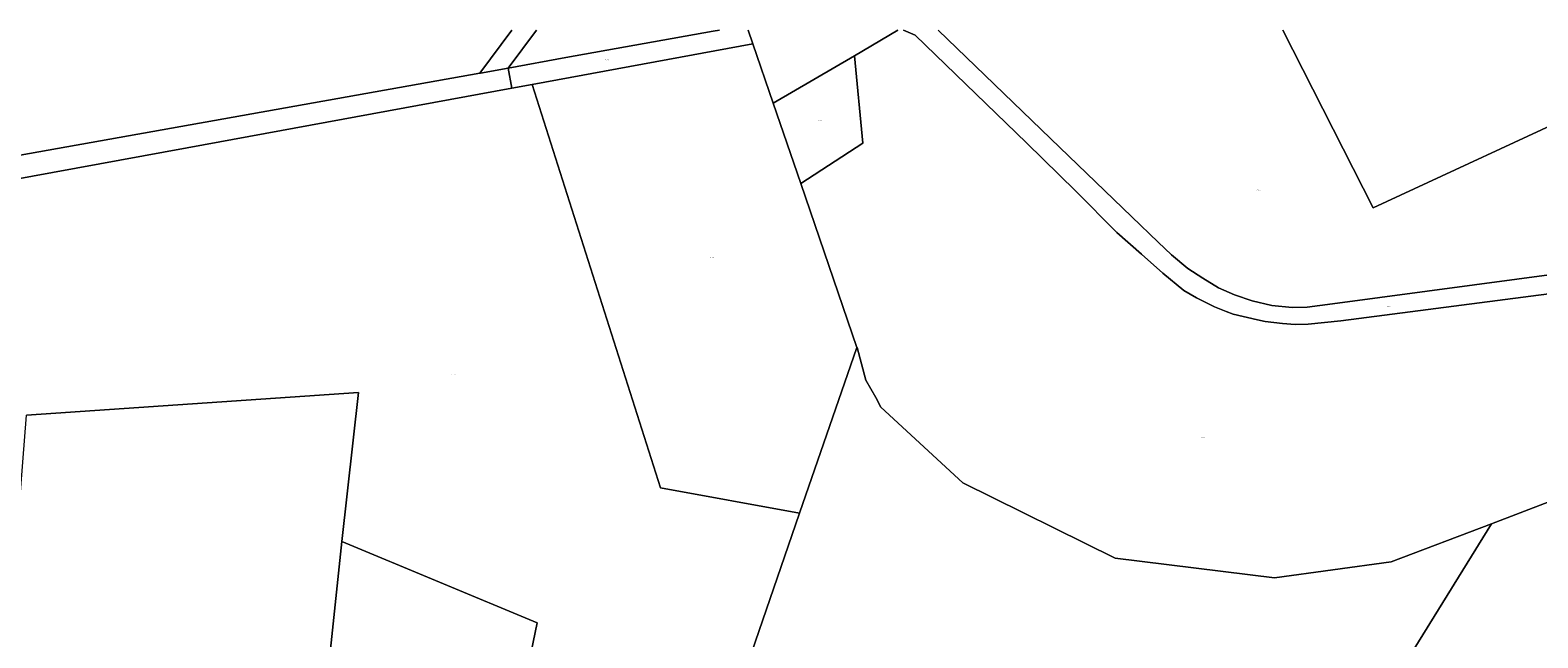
# Model space of a CAD drawing. Header units: metres. Extents: x 207466 to 209466, y 475780 to 477780.
# Tile 154 of 189: x 208137 to 208766, y 477527 to 477780. Entities that reach past the tile are written whole.
import ezdxf
from ezdxf.enums import TextEntityAlignment as Align

# ---------------------------------------------------------------- set-up
doc = ezdxf.new("R2010")
doc.units = ezdxf.units.M
doc.layers.get('0').update_dxf_attribs({"color": 253, "linetype": 'CONTINUOUS'})
doc.layers.add('B-WE-KG-GRENS_PERCEEL-GV', color=150, linetype='CONTINUOUS', lineweight=18)
doc.layers.add('B-WE-KG-GRENS_PERCEEL-S', color=150, linetype='CONTINUOUS', lineweight=25)
doc.styles.add('NLCS-ISO', font='NLCS-ISO.ttf')

# ---------------------------------------------------------------- blocks, each defined once
blk = doc.blocks.new('SKG-PERCEELNUMMER-SO')
at = {"style": 'NLCS-ISO', "oblique": 10, "flags": 1}
blk.add_attdef('GEMEENTECODE', text='', height=1.8, dxfattribs=at).set_placement((0, 2.6), align=Align.MIDDLE_CENTER)
at = {"style": 'NLCS-ISO', "oblique": 10}
blk.add_attdef('SECTIE', text='', height=1.8, dxfattribs=at).set_placement((-0.5, 0), align=Align.MIDDLE_RIGHT)
blk.add_attdef('PERCEELNUMMER', text='', height=1.8, dxfattribs=at).set_placement((0.5, 0), align=Align.MIDDLE_LEFT)

msp = doc.modelspace()

# ---------------------------------------------------------------- linework, layer by layer
at = {"layer": 'B-WE-KG-GRENS_PERCEEL-GV'}
for points in [[(208024.42, 477780.08), (208025.25, 477775.95), (208026.45, 477771.85), (208026.63, 477771.25), (208032.72, 477750.47), (208035.76, 477740.04), (208037.59, 477730.31), (208041.15, 477711.68), (208324.54, 477762.11)], [(208337.8, 477780.08), (208324.54, 477762.11), (208324.8, 477762.15), (208336.38, 477764.3)], [(208324.54, 477762.11), (208337.8, 477780.08)], [(208348.09, 477780.08), (208336.38, 477764.3)], [(208424.5, 477780.08), (208421.87, 477779.74), (208360.44, 477768.68), (208336.38, 477764.3)], [(208336.38, 477764.3), (208337.88, 477755.88), (208346.36, 477757.5), (208438.47, 477774.34), (208436.5, 477780.08)], [(208336.38, 477764.3), (208348.09, 477780.08)], [(208336.38, 477764.3), (208360.44, 477768.68), (208421.87, 477779.74), (208424.5, 477780.08)], [(208436.5, 477780.08), (208438.47, 477774.34), (208446.94, 477749.71), (208480.89, 477769.39), (208498.95, 477780.08)], [(208498.95, 477780.08), (208480.89, 477769.39)], [(208501.29, 477780.08), (208506.23, 477778.07), (208552.71, 477733.16), (208573.3, 477712.91), (208590.39, 477695.78), (208600.63, 477686.66), (208609.54, 477678.76), (208618.43, 477671.58), (208623.59, 477668.49), (208631.23, 477664.8), (208636.09, 477662.81), (208638.98, 477661.63), (208649.08, 477659.38), (208652.29, 477658.6), (208659.59, 477657.73), (208664.82, 477657.39), (208670.2, 477657.53), (208683.86, 477658.94), (208799.66, 477673.94)], [(208799.66, 477673.94), (208683.86, 477658.94), (208670.2, 477657.53), (208664.82, 477657.39), (208659.59, 477657.73), (208652.29, 477658.6), (208649.08, 477659.38), (208638.98, 477661.63), (208636.09, 477662.81), (208631.23, 477664.8), (208623.59, 477668.49), (208618.43, 477671.58), (208609.54, 477678.76), (208600.63, 477686.66), (208590.39, 477695.78), (208573.3, 477712.91), (208552.71, 477733.16), (208506.23, 477778.07), (208501.29, 477780.08)], [(208515.82, 477780.08), (208562.74, 477734.87), (208596.61, 477702.24), (208607.64, 477691.66), (208613.18, 477686.41), (208619.99, 477680.78), (208626.26, 477676.66), (208632.86, 477672.64), (208639.52, 477669.69), (208646.84, 477667.23), (208655.12, 477665.36), (208663.56, 477664.45), (208669.91, 477664.65), (208680.49, 477665.93), (208816.58, 477684.19), (208806.07, 477709.1), (208795.8, 477735.76), (208790.45, 477749.08), (208697.36, 477706.03), (208659.71, 477780.08)], [(208816.58, 477684.19), (208680.49, 477665.93), (208669.91, 477664.65), (208663.56, 477664.45), (208655.12, 477665.36), (208646.84, 477667.23), (208639.52, 477669.69), (208632.86, 477672.64), (208626.26, 477676.66), (208619.99, 477680.78), (208613.18, 477686.41), (208607.64, 477691.66), (208596.61, 477702.24), (208562.74, 477734.87), (208515.82, 477780.08)], [(208659.71, 477780.08), (208697.36, 477706.03), (208790.45, 477749.08), (208795.8, 477735.76), (208806.07, 477709.1), (208816.58, 477684.19), (208887.33, 477678.64), (208978.58, 477669.81), (208988.82, 477667.44), (209024.22, 477655.67), (209130.85, 477780.08)], [(208480.89, 477769.39), (208484.39, 477733.02), (208458.5, 477716.11), (208481.93, 477647.85), (208481.98, 477647.72), (208485.67, 477634.16), (208489.83, 477626.88), (208491.88, 477622.89), (208526.14, 477591.34), (208589.74, 477559.96), (208656.23, 477551.73), (208704.86, 477558.38), (208746.78, 477574.32), (208842.47, 477610.93)], [(208044.98, 477702.22), (208202.32, 477730.99), (208337.88, 477755.88), (208336.38, 477764.3), (208324.8, 477762.15), (208324.54, 477762.11), (208041.15, 477711.68)], [(208114.71, 477373.16), (208181.38, 477380.42), (208245.51, 477386.01), (208246.59, 477386.07), (208247.84, 477386.14), (208266.89, 477566.92), (208273.88, 477629.07), (208135.26, 477619.56)]]:
    msp.add_lwpolyline(points, dxfattribs=at)
for points in [[(208481.93, 477647.85), (208458.5, 477716.11), (208446.94, 477749.71), (208438.47, 477774.34), (208346.36, 477757.5), (208399.88, 477589.21), (208457.93, 477578.78)], [(208446.94, 477749.71), (208458.5, 477716.11), (208484.39, 477733.02), (208480.89, 477769.39)], [(208266.89, 477566.92), (208348.43, 477532.96), (208316.74, 477379.91), (208381.58, 477369.99), (208385.8, 477369.36), (208430.26, 477498.28), (208457.93, 477578.78), (208399.88, 477589.21), (208346.36, 477757.5), (208337.88, 477755.88), (208202.32, 477730.99), (208044.98, 477702.22), (208029.61, 477642.78), (208015.54, 477588.72), (208132.15, 477580.32), (208135.26, 477619.56), (208273.88, 477629.07)], [(208457.93, 477578.78), (208430.26, 477498.28), (208637.57, 477409.9), (208643.47, 477407.38), (208746.78, 477574.32), (208704.86, 477558.38), (208656.23, 477551.73), (208589.74, 477559.96), (208526.14, 477591.34), (208491.88, 477622.89), (208489.83, 477626.88), (208485.67, 477634.16), (208481.98, 477647.72), (208481.93, 477647.85)], [(208643.47, 477407.38), (208639.45, 477400.8), (208674.35, 477391.51), (208720.23, 477405.49), (208727.7, 477409.25), (208947.86, 477519.67), (208945.39, 477563.02), (208945.38, 477563.22), (208934.26, 477606.52), (208879.66, 477625.33), (208842.47, 477610.93), (208746.78, 477574.32)], [(208266.89, 477566.92), (208247.84, 477386.14), (208263.7, 477387.02), (208316.17, 477379.98), (208316.74, 477379.91), (208348.43, 477532.96)]]:
    msp.add_lwpolyline(points, close=True, dxfattribs=at)

# ---------------------------------------------------------------- block references
at = {"layer": 'B-WE-KG-GRENS_PERCEEL-S', "xscale": 0.2, "yscale": 0.2, "zscale": 0.2}
for p, values in [((208377.29, 477767.7), {'PERCEELNUMMER': '1829', 'SECTIE': 'B'}), ((208466.36, 477742.58), {'PERCEELNUMMER': '489', 'SECTIE': 'B'}), ((208649.13, 477713.55), {'PERCEELNUMMER': '2053', 'SECTIE': 'B'}), ((208421.15, 477685.3), {'PERCEELNUMMER': '1782', 'SECTIE': 'B'}), ((208703.52, 477664.91), {'PERCEELNUMMER': '2055', 'SECTIE': 'B'}), ((208313.18, 477636.73), {'PERCEELNUMMER': '2233', 'SECTIE': 'B'}), ((208625.92, 477610.3), {'PERCEELNUMMER': '2052', 'SECTIE': 'B'})]:
    msp.add_blockref('SKG-PERCEELNUMMER-SO', p, dxfattribs=at).add_auto_attribs(values)

doc.saveas('drawing.dxf')
